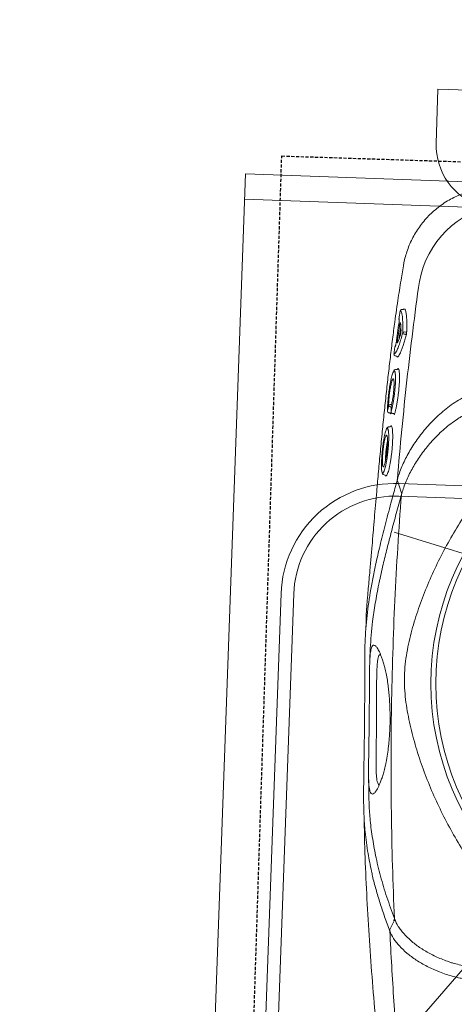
# Model space of a CAD drawing. Header units: millimetres. Extents: x 256680 to 410391, y -77299 to -22623.
# Tile 146 of 202: x 349101 to 349272, y -26513 to -26124. Entities that reach past the tile are written whole.
import ezdxf

# ---------------------------------------------------------------- set-up
doc = ezdxf.new("R2010")
doc.units = ezdxf.units.MM
doc.header["$LTSCALE"] = 2.5
doc.linetypes.add('11aa1PB-bd$0$11aa1PB-af$0$TRATTEGGIATA', pattern=[0.75, 0.5, -0.25])
for name, color, linetype, lineweight in [('CKD Equipments', 252, 'Continuous', 0), ('EQUIPMENT', 210, 'Continuous', 0), ('HATCH LIGHT', 250, 'Continuous', 0), ('K Equipment', 30, 'Continuous', 9)]:
    doc.layers.add(name, color=color, linetype=linetype, lineweight=lineweight)
doc.layers.add('FAINTEQUIP', color=253, linetype='Continuous')

# ---------------------------------------------------------------- blocks, each defined once
blk = doc.blocks.new('H-WASH')
at = {"layer": 'CKD Equipments', "color": 4}
for p, q in [((-20, 0), (-20, -40)), ((20, 0), (-20, 0)), ((20, -1), (-20, -1)), ((-2.566, -16.927), (-13.624, -13.925)), ((-1.154, -19.688), (-13.719, -35.313))]:
    blk.add_line(p, q, dxfattribs=at)
for points in [[(-13.5, -38), (13.5, -38, 0.414214), (18, -33.5), (18, -16.5, 0.414214), (13.5, -12), (-13.5, -12, 0.414214), (-18, -16.5), (-18, -33.5, 0.414214)], [(-13.5, -37.5), (13.5, -37.5, 0.414214), (17.5, -33.5), (17.5, -16.5, 0.414214), (13.5, -12.5), (-13.5, -12.5, 0.414214), (-17.5, -16.5), (-17.5, -33.5, 0.414214)]]:
    blk.add_lwpolyline(points, format="xyb", close=True, dxfattribs=at)
blk = doc.blocks.new('G$C62143A14')
at = {"linetype": 'Continuous', "lineweight": 0}
for p, q in [((49.55, 386.51), (49, 381.81)), ((49.57, 386.5), (49.57, 386.51)), ((49.39, 369.29), (49.5, 369.31)), ((50.37, 369.67), (50.78, 369.47)), ((48.88, 368.7), (48.87, 368.69)), ((49.44, 362.37), (48.95, 357.79)), ((50.85, 360.49), (51.48, 360.49)), ((51.33, 359.64), (50.86, 359.63)), ((47.71, 350.93), (47.62, 350.94)), ((47.68, 350.93), (48.05, 350.9)), ((48.57, 345.63), (48.03, 345.57)), ((45.34, 329.13), (45.33, 329.04)), ((45.95, 328.38), (46.32, 328.34)), ((46.82, 328.73), (46.75, 328.33)), ((46.79, 328.96), (46.78, 328.89)), ((47.41, 328.22), (47.77, 328.17)), ((46.65, 322.92), (46.12, 322.87)), ((44.97, 303.8), (45.36, 303.77)), ((45.65, 303.41), (45.51, 303.55)), ((45.8, 303.47), (45.65, 303.41)), ((49.57, 299.48), (50.21, 302.26))]:
    blk.add_line(p, q, dxfattribs=at)
at = {"linetype": 'Continuous', "lineweight": 0, "flags": 128}
for points in [[(50.36, 301.27), (50.36, 301.27), (50.36, 301.27)], [(51.87, 297.29), (51.12, 299.29), (50.37, 301.26)], [(55.17, 128.13), (54.46, 126.47), (53.76, 124.81)]]:
    blk.add_lwpolyline(points, dxfattribs=at)
at = {"linetype": 'Continuous', "lineweight": 0}
for radius in [106.93, 105]:
    blk.add_circle((173.18, 226), radius, dxfattribs=at)
for centre, radius, start, end in [((93.4, 375.11), 37.74, 101.688, 171.5562), ((49.57, 368.62), 0.7, 105.1816, 173.5015), ((49.57, 368.62), 0.695, 105.2693, 173.8356), ((49.23, 365.55), 0.7, 173.3804, 218.7703), ((50.81, 359.83), 0.662, 86.742, 152.268), ((50.9, 360.34), 0.71, 196.8739, 266.2326), ((51.31, 359.28), 0.355, 16.969, 86.1806), ((51.49, 360.82), 0.331, 266.795, 332.1856), ((48.04, 354.42), 0.696, 128.4109, 174.5774), ((47.76, 351.62), 0.697, 174.0499, 258.4519), ((46.34, 331.01), 0.662, 90.4906, 162.5797), ((46.36, 331.4), 0.685, 195.9711, 268.143), ((46.03, 329.07), 0.7, 182.9235, 263.468), ((47.48, 328.91), 0.7, 181.8037, 263.5226), ((54.09, 128.97), 1.21, 326.4595, 358.5784)]:
    blk.add_arc(centre, radius, start, end, dxfattribs=at)
for points, knots in [([(79.19, 418.13), (79.18, 418.13), (78.27, 417.99), (76.52, 417.53), (73.94, 416.74), (71.43, 415.74), (68.99, 414.57), (66.56, 413.17), (64.18, 411.55), (61.88, 409.7), (59.76, 407.69), (57.83, 405.55), (56.09, 403.3), (54.54, 400.95), (53.19, 398.52), (52.04, 396.03), (51.09, 393.49), (50.34, 390.91), (49.81, 388.58), (49.62, 387.11), (49.54, 386.51)], [0, 0, 0, 0, 0.001134, 0.05921, 0.117416, 0.175724, 0.234114, 0.292568, 0.357035, 0.420781, 0.483687, 0.545808, 0.607185, 0.667848, 0.727816, 0.787098, 0.845698, 0.903609, 0.960817, 1, 1, 1, 1]), ([(48.93, 381.81), (48.6, 379.21), (47.9, 373.59), (47.04, 365.37), (46.3, 357.46), (45.69, 350.42), (45.11, 343.22), (44.57, 335.88), (44.05, 328.44), (43.55, 320.81), (43.08, 313.03), (42.64, 305.12), (42.26, 298.03), (41.95, 291.8), (41.68, 286.4), (41.42, 281.01), (41.15, 275.42), (40.92, 270.71), (40.72, 266.92), (40.56, 263.77), (40.38, 260.45), (40.21, 257.38), (40.08, 254.83), (39.98, 252.7), (39.9, 250.79), (39.84, 248.9), (39.83, 247.83), (39.91, 243.32)], [0, 0, 0, 0, 0.063316, 0.137046, 0.187379, 0.237747, 0.288072, 0.337874, 0.387718, 0.437523, 0.488782, 0.540075, 0.591317, 0.625909, 0.660493, 0.695746, 0.730982, 0.771161, 0.791716, 0.812265, 0.841912, 0.872106, 0.896195, 0.920292, 0.944907, 0.969526, 1, 1, 1, 1]), ([(50.21, 302.26), (50.81, 315.39), (51.6, 328.49), (53.06, 348.08), (53.59, 354.61), (54.76, 367.64), (55.39, 374.15), (56.07, 380.65)], [0, 0, 0, 0, 0.5, 0.5, 0.75, 0.75, 1, 1, 1, 1]), ([(50.1, 369.38), (50.05, 369.37), (49.84, 369.35), (49.64, 369.33), (49.5, 369.31)], [0, 0, 0, 0, 0.205831, 1, 1, 1, 1]), ([(50.29, 369.5), (50.29, 369.5), (50.29, 369.5), (50.29, 369.49), (50.28, 369.48), (50.23, 369.43), (50.15, 369.38), (50.1, 369.38), (50.1, 369.38)], [0, 0, 0, 0, 0.014276, 0.209132, 0.380371, 0.579352, 0.841929, 1, 1, 1, 1]), ([(50.29, 369.5), (50.3, 369.54), (50.33, 369.64), (50.35, 369.66), (50.37, 369.67)], [0, 0, 0, 0, 0.370215, 1, 1, 1, 1]), ([(50.78, 369.47), (50.91, 369.23), (51.16, 368.75), (51.45, 367.18), (51.6, 365.66), (51.7, 364.15), (51.76, 362.77), (51.78, 361.37), (51.79, 360.67)], [0, 0, 0, 0, 0.21968, 0.439192, 0.658685, 0.696773, 0.849384, 1, 1, 1, 1]), ([(48.88, 368.7), (48.82, 368.23), (48.77, 367.77), (48.72, 367.3), (48.66, 366.75), (48.59, 366.19), (48.53, 365.63)], [0, 0, 0, 0, 0.002, 0.002, 0.002, 0.004411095, 0.004411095, 0.004411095, 0.004411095]), ([(48.64, 365.54), (48.66, 365.53), (48.67, 365.47), (48.69, 365.36), (48.69, 365.31), (48.69, 365.21), (48.69, 365.15), (48.69, 365.02), (48.69, 364.96), (48.68, 364.81), (48.68, 364.74), (48.66, 364.5), (48.65, 364.33), (48.63, 364.16)], [0, 0, 0, 0, 0.25, 0.25, 0.375, 0.375, 0.5, 0.5, 0.625, 0.625, 0.75, 0.75, 1, 1, 1, 1]), ([(49.6, 367.67), (49.59, 367.74), (49.53, 368), (49.39, 368.32), (49.17, 368.7), (48.97, 368.7), (48.88, 368.7)], [0, 0, 0, 0, 0.074197, 0.28708, 0.641001, 1, 1, 1, 1]), ([(50.22, 360.13), (50.21, 360.96), (50.19, 362.64), (50.06, 364.8), (49.87, 366.58), (49.69, 367.32), (49.6, 367.67)], [0, 0, 0, 0, 0.240852, 0.487107, 0.75984, 1, 1, 1, 1]), ([(48.27, 357.44), (48.32, 357.9), (48.37, 358.37), (48.42, 358.83), (48.56, 360.13), (48.7, 361.42), (48.84, 362.72)], [0, 0, 0, 0, 0.002, 0.002, 0.002, 0.00758254, 0.00758254, 0.00758254, 0.00758254]), ([(48.84, 362.72), (48.86, 362.83), (48.87, 362.94), (48.9, 363.16), (48.92, 363.26), (48.95, 363.45), (48.97, 363.55), (49.01, 363.71), (49.02, 363.78), (49.08, 363.96), (49.11, 364.04), (49.16, 364.08), (49.17, 364.08), (49.2, 364.05), (49.21, 364.03), (49.21, 363.99)], [0, 0, 0, 0, 0.125, 0.125, 0.25, 0.25, 0.375, 0.375, 0.5, 0.5, 0.75, 0.75, 0.875, 0.875, 1, 1, 1, 1]), ([(49.21, 363.99), (49.25, 363.83), (49.29, 363.65), (49.35, 363.26), (49.38, 363.04), (49.45, 362.33), (49.49, 361.79), (49.52, 361.18)], [0, 0, 0, 0, 0.25, 0.25, 0.5, 0.5, 1, 1, 1, 1]), ([(48.01, 352.76), (48.15, 353.07), (48.49, 353.78), (49.05, 355.5), (49.64, 357.64), (50.03, 359.3), (50.22, 360.13)], [0, 0, 0, 0, 0.220226, 0.504612, 0.749666, 1, 1, 1, 1]), ([(51.65, 359.39), (51.61, 359.21), (51.57, 359.04), (51.49, 358.69), (51.37, 358.18), (51.25, 357.69), (51.02, 356.75), (50.86, 356.15), (50.56, 355.04), (50.4, 354.53), (50.1, 353.57), (49.95, 353.14), (49.52, 351.99), (49.25, 351.42), (48.94, 350.94), (48.88, 350.86), (48.76, 350.72), (48.7, 350.66), (48.53, 350.54), (48.43, 350.5), (48.33, 350.52)], [0, 0, 0, 0, 0.03125, 0.03125, 0.0625, 0.125, 0.125, 0.25, 0.25, 0.375, 0.375, 0.5, 0.5, 0.75, 0.75, 0.8125, 0.8125, 0.875, 0.875, 1, 1, 1, 1]), ([(49.3, 359.08), (49.22, 358.75), (49.13, 358.45), (48.97, 357.88), (48.89, 357.61), (48.66, 356.87), (48.5, 356.46), (48.36, 356.13)], [0, 0, 0, 0, 0.25, 0.25, 0.5, 0.5, 1, 1, 1, 1]), ([(49.52, 361.18), (49.52, 361.11), (49.52, 361.04), (49.52, 360.88), (49.52, 360.79), (49.51, 360.61), (49.5, 360.52), (49.49, 360.32), (49.48, 360.23), (49.46, 360.03), (49.45, 359.93), (49.42, 359.74), (49.41, 359.64), (49.38, 359.46), (49.36, 359.38), (49.33, 359.22), (49.31, 359.14), (49.3, 359.08)], [0, 0, 0, 0, 0.125, 0.125, 0.25, 0.25, 0.375, 0.375, 0.5, 0.5, 0.625, 0.625, 0.75, 0.75, 0.875, 0.875, 1, 1, 1, 1]), ([(51.79, 360.67), (51.79, 360.58), (51.79, 360.47), (51.77, 360.25), (51.76, 360.14), (51.74, 359.91), (51.72, 359.79), (51.69, 359.58), (51.67, 359.48), (51.65, 359.39)], [0, 0, 0, 0, 0.25, 0.25, 0.5, 0.5, 0.75, 0.75, 1, 1, 1, 1]), ([(47.35, 354.48), (47.3, 354.02), (47.25, 353.55), (47.21, 353.09), (47.16, 352.63), (47.11, 352.16), (47.07, 351.7)], [0, 0, 0, 0, 0.002, 0.002, 0.002, 0.003999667, 0.003999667, 0.003999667, 0.003999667]), ([(47.76, 355.99), (47.74, 355.82), (47.72, 355.65), (47.69, 355.41), (47.68, 355.33), (47.65, 355.19), (47.64, 355.12), (47.61, 354.99), (47.6, 354.93), (47.57, 354.82), (47.56, 354.77), (47.52, 354.65), (47.5, 354.6), (47.48, 354.58)], [0, 0, 0, 0, 0.25, 0.25, 0.375, 0.375, 0.5, 0.5, 0.625, 0.625, 0.75, 0.75, 1, 1, 1, 1]), ([(48.36, 356.13), (48.33, 356.05), (48.29, 356.03), (48.26, 356.07), (48.25, 356.1), (48.23, 356.17), (48.22, 356.23), (48.22, 356.36), (48.21, 356.43), (48.21, 356.6), (48.22, 356.69), (48.22, 356.89), (48.23, 357), (48.25, 357.22), (48.26, 357.33), (48.27, 357.44)], [0, 0, 0, 0, 0.25, 0.25, 0.375, 0.375, 0.5, 0.5, 0.625, 0.625, 0.75, 0.75, 0.875, 0.875, 1, 1, 1, 1]), ([(47.07, 351.7), (47.19, 351.73), (47.44, 351.79), (47.76, 352.19), (47.97, 352.67), (48.01, 352.76)], [0, 0, 0, 0, 0.4433, 0.896253, 1, 1, 1, 1]), ([(48.05, 350.9), (48.08, 350.89), (48.15, 350.88), (48.22, 350.82), (48.27, 350.76), (48.29, 350.71), (48.29, 350.69), (48.29, 350.69), (48.29, 350.69)], [0, 0, 0, 0, 0.175463, 0.400939, 0.589495, 0.747071, 0.890518, 1, 1, 1, 1]), ([(48.33, 350.52), (48.33, 350.53), (48.31, 350.55), (48.29, 350.61), (48.29, 350.69), (48.29, 350.69)], [0, 0, 0, 0, 0.3650586, 0.9797373, 1, 1, 1, 1]), ([(48.74, 345.83), (48.76, 345.86), (48.87, 345.99), (49, 345.97), (49.09, 345.79), (49.13, 345.73)], [0, 0, 0, 0, 0.160118, 0.714475, 1, 1, 1, 1]), ([(47.01, 344.4), (46.98, 344.33), (46.88, 344.11), (46.69, 343.49), (46.46, 342.54), (46.24, 341.39), (46.03, 340.08), (45.84, 338.67), (45.67, 337.16), (45.53, 335.62), (45.42, 334.09), (45.34, 332.62), (45.3, 331.25), (45.3, 330.07), (45.32, 329.43), (45.34, 329.13)], [0, 0, 0, 0, 0.034967, 0.11668, 0.198521, 0.28284, 0.363401, 0.446271, 0.52675, 0.609595, 0.689692, 0.772207, 0.85087, 0.93183, 1, 1, 1, 1]), ([(46.79, 328.96), (46.87, 329.3), (47.03, 330), (47.26, 331.25), (47.48, 332.65), (47.66, 334.12), (47.82, 335.66), (47.94, 337.19), (48.02, 338.69), (48.07, 340.09), (48.07, 341.38), (48.03, 342.5), (47.95, 343.44), (47.87, 344.05), (47.8, 344.27), (47.79, 344.33)], [0, 0, 0, 0, 0.081121, 0.164592, 0.245691, 0.329206, 0.409093, 0.49132, 0.570813, 0.652715, 0.73066, 0.81084, 0.889237, 0.969944, 1, 1, 1, 1]), ([(48.03, 345.57), (47.98, 345.55), (47.79, 345.55), (47.54, 345.37), (47.32, 345.13), (47.17, 344.9), (47.09, 344.69), (47.01, 344.4)], [0, 0, 0, 0, 0.085263, 0.298133, 0.53129, 0.85157, 1, 1, 1, 1]), ([(47.79, 344.33), (47.76, 344.44), (47.68, 344.73), (47.54, 344.94), (47.34, 344.96), (47.17, 344.77), (47.05, 344.49), (47.01, 344.4)], [0, 0, 0, 0, 0.142974, 0.381895, 0.621008, 0.867279, 1, 1, 1, 1]), ([(49.13, 345.73), (49.16, 345.68), (49.25, 345.55), (49.38, 345.02), (49.51, 344.18), (49.59, 343.09), (49.63, 341.8), (49.62, 340.35), (49.57, 338.78), (49.47, 337.13), (49.34, 335.45), (49.17, 333.78), (48.96, 332.16), (48.73, 330.64), (48.47, 329.22), (48.28, 328.43), (48.19, 328.03)], [0, 0, 0, 0, 0.036944, 0.111064, 0.185167, 0.25898, 0.332797, 0.405887, 0.478972, 0.551758, 0.624553, 0.69822, 0.771885, 0.845998, 0.920119, 1, 1, 1, 1]), ([(48.57, 345.63), (48.57, 345.63), (48.63, 345.76), (48.69, 345.8), (48.74, 345.83)], [0, 0, 0, 0, 0.031421, 1, 1, 1, 1]), ([(45.71, 331.21), (45.69, 331.75), (45.67, 332.78), (45.76, 334.81), (45.94, 336.87), (46.19, 338.84), (46.49, 340.42), (46.71, 341.33), (46.82, 341.49), (46.83, 341.5)], [0, 0, 0, 0, 0.170858, 0.332147, 0.492014, 0.656195, 0.819988, 0.986588, 1, 1, 1, 1]), ([(47.35, 341.5), (47.4, 341.27), (47.51, 340.77), (47.56, 339.28), (47.52, 337.42), (47.37, 335.36), (47.13, 333.35), (46.9, 331.99), (46.76, 331.38), (46.73, 331.23)], [0, 0, 0, 0, 0.140566, 0.301933, 0.463305, 0.622013, 0.785773, 0.94855, 1, 1, 1, 1]), ([(46.83, 341.5), (46.92, 341.67), (47.11, 342.02), (47.29, 341.92), (47.35, 341.55), (47.35, 341.5)], [0, 0, 0, 0, 0.4462454, 0.9349282, 1, 1, 1, 1]), ([(50.2, 302.21), (50.41, 303.06), (50.64, 303.91), (51.18, 305.63), (51.48, 306.49), (52.46, 309.06), (53.22, 310.78), (54.96, 314.19), (55.94, 315.9), (57.56, 318.43), (58.13, 319.28), (59.03, 320.54), (59.34, 320.96), (59.96, 321.8), (60.29, 322.21), (61.93, 324.29), (63.33, 325.9), (66.37, 329.01), (68, 330.49), (70.64, 332.59), (71.56, 333.27), (73.48, 334.56), (74.47, 335.17), (76.51, 336.3), (77.56, 336.82), (79.2, 337.51), (79.75, 337.73), (80.6, 338.03), (80.88, 338.13), (81.46, 338.31), (81.75, 338.4), (82.04, 338.48)], [0, 0, 0, 0, 0.0625, 0.0625, 0.125, 0.125, 0.25, 0.25, 0.375, 0.375, 0.4375, 0.4375, 0.46875, 0.46875, 0.5, 0.5, 0.625, 0.625, 0.75, 0.75, 0.8125, 0.8125, 0.875, 0.875, 0.9375, 0.9375, 0.96875, 0.96875, 0.984375, 0.984375, 1, 1, 1, 1]), ([(45.34, 329.13), (45.4, 329.49), (45.46, 329.84), (45.52, 330.2), (45.58, 330.54), (45.64, 330.87), (45.71, 331.21)], [0, 0, 0, 0, 0.002000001, 0.002000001, 0.002000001, 0.003901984, 0.003901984, 0.003901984, 0.003901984]), ([(46.33, 331.68), (46.41, 331.68), (46.49, 331.68), (46.57, 331.68), (46.69, 331.69), (46.81, 331.69), (46.83, 331.69)], [0.0007933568, 0.0007933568, 0.0007933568, 0.0007933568, 0.0011395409, 0.0011395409, 0.0011395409, 0.0016472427, 0.0016472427, 0.0016472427, 0.0016472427]), ([(46.74, 330.72), (46.69, 330.72), (46.56, 330.72), (46.42, 330.72), (46.34, 330.72)], [0, 0, 0, 0, 0.397181, 1, 1, 1, 1]), ([(46.73, 331.23), (46.74, 330.87), (46.75, 330.51), (46.76, 330.15), (46.77, 329.75), (46.78, 329.36), (46.79, 328.96)], [0, 0, 0, 0, 0.002000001, 0.002000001, 0.002000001, 0.004171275, 0.004171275, 0.004171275, 0.004171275]), ([(81.91, 331.3), (81.36, 331.14), (80.83, 330.96), (79.77, 330.57), (79.26, 330.35), (77.73, 329.68), (76.75, 329.18), (75.33, 328.37), (74.86, 328.09), (73.94, 327.5), (73.48, 327.2), (72.15, 326.27), (71.29, 325.63), (68.84, 323.63), (67.32, 322.21), (64.5, 319.27), (63.18, 317.74), (60.74, 314.58), (59.62, 312.99), (57.58, 309.77), (56.66, 308.15), (55.43, 305.71), (55.04, 304.9), (54.31, 303.27), (53.97, 302.45), (53.04, 300), (52.53, 298.38), (52.13, 296.78)], [0, 0, 0, 0, 0.03125, 0.03125, 0.0625, 0.0625, 0.125, 0.125, 0.15625, 0.15625, 0.1875, 0.1875, 0.25, 0.25, 0.375, 0.375, 0.5, 0.5, 0.625, 0.625, 0.75, 0.75, 0.8125, 0.8125, 0.875, 0.875, 1, 1, 1, 1]), ([(46.32, 328.34), (46.36, 328.33), (46.44, 328.31), (46.52, 328.25), (46.56, 328.19), (46.57, 328.18), (46.57, 328.17), (46.57, 328.17), (46.57, 328.16)], [0, 0, 0, 0, 0.254985, 0.463826, 0.637296, 0.783337, 0.926867, 1, 1, 1, 1]), ([(46.75, 328.33), (46.73, 328.23), (46.71, 328.14), (46.67, 328.01), (46.66, 327.97), (46.63, 327.96), (46.62, 327.96), (46.61, 327.98), (46.6, 327.99), (46.59, 328.04), (46.58, 328.07), (46.58, 328.14), (46.58, 328.15), (46.57, 328.16)], [0, 0, 0, 0, 0.25, 0.25, 0.5, 0.5, 0.625, 0.625, 0.75, 0.75, 0.875, 0.875, 1, 1, 1, 1]), ([(47.77, 328.17), (47.78, 328.17), (47.82, 328.17), (47.9, 328.14), (47.97, 328.08), (48.01, 328.02), (48.01, 328), (48.01, 327.99), (48.01, 327.99)], [0, 0, 0, 0, 0.005493, 0.289143, 0.515025, 0.705708, 0.87243, 1, 1, 1, 1]), ([(48.19, 328.03), (48.18, 327.98), (48.15, 327.87), (48.1, 327.78), (48.05, 327.81), (48.02, 327.89), (48.01, 327.98), (48.01, 327.99)], [0, 0, 0, 0, 0.170931, 0.43557, 0.700344, 0.964272, 1, 1, 1, 1]), ([(46.12, 322.87), (46.08, 322.84), (45.89, 322.85), (45.64, 322.67), (45.42, 322.43), (45.27, 322.2), (45.19, 321.99), (45.11, 321.69)], [0, 0, 0, 0, 0.0760045, 0.2920195, 0.5221541, 0.8303026, 1, 1, 1, 1]), ([(47.15, 323.14), (47.22, 323.01), (47.36, 322.78), (47.52, 322.03), (47.64, 321.1), (47.73, 319.94), (47.78, 318.6), (47.78, 317.11), (47.75, 315.53), (47.67, 313.89), (47.55, 312.24), (47.4, 310.61), (47.22, 309.05), (47.01, 307.61), (46.77, 306.32), (46.53, 305.23), (46.28, 304.37), (46.03, 303.74), (45.88, 303.56), (45.8, 303.47)], [0, 0, 0, 0, 0.066966, 0.12566, 0.184351, 0.242449, 0.30055, 0.358196, 0.415842, 0.473121, 0.530398, 0.588231, 0.646066, 0.704525, 0.762985, 0.822038, 0.881088, 0.940546, 1, 1, 1, 1]), ([(46.65, 322.92), (46.66, 322.94), (46.72, 323.08), (46.78, 323.12), (46.83, 323.14)], [0, 0, 0, 0, 0.269637, 1, 1, 1, 1]), ([(46.83, 323.14), (46.86, 323.17), (46.97, 323.31), (47.07, 323.21), (47.15, 323.14)], [0, 0, 0, 0, 0.258674, 1, 1, 1, 1]), ([(45.11, 321.69), (45.09, 321.64), (45, 321.45), (44.84, 320.86), (44.63, 319.96), (44.44, 318.85), (44.25, 317.58), (44.09, 316.19), (43.95, 314.73), (43.84, 313.22), (43.76, 311.73), (43.71, 310.29), (43.69, 308.94), (43.71, 307.72), (43.77, 306.65), (43.85, 305.81), (43.93, 305.27), (43.99, 305.12), (44, 305.09)], [0, 0, 0, 0, 0.023226, 0.092931, 0.162639, 0.232676, 0.302714, 0.372201, 0.441684, 0.510683, 0.579678, 0.648044, 0.716408, 0.784299, 0.852186, 0.919822, 0.987451, 1, 1, 1, 1]), ([(44.19, 307.56), (44.18, 307.58), (44.1, 307.78), (44.03, 308.8), (43.99, 310.49), (44.06, 312.55), (44.21, 314.67), (44.44, 316.66), (44.72, 318.23), (44.92, 319.03), (45.02, 319.2), (45.03, 319.21)], [0, 0, 0, 0, 0.015121, 0.155418, 0.294804, 0.433435, 0.572075, 0.71203, 0.853105, 0.994782, 1, 1, 1, 1]), ([(45.51, 319.2), (45.57, 319.04), (45.69, 318.64), (45.79, 317.29), (45.81, 315.44), (45.72, 313.35), (45.53, 311.24), (45.28, 309.37), (44.99, 307.95), (44.8, 307.52), (44.72, 307.33)], [0, 0, 0, 0, 0.0984, 0.230543, 0.361452, 0.492139, 0.623641, 0.756097, 0.8899, 1, 1, 1, 1]), ([(44.77, 305.11), (44.81, 305.22), (44.93, 305.5), (45.13, 306.21), (45.35, 307.2), (45.55, 308.37), (45.74, 309.69), (45.91, 311.11), (46.04, 312.6), (46.14, 314.11), (46.21, 315.58), (46.24, 316.99), (46.22, 318.29), (46.18, 319.46), (46.1, 320.44), (46, 321.18), (45.92, 321.48), (45.89, 321.6)], [0, 0, 0, 0, 0.045419, 0.115839, 0.186799, 0.257754, 0.32863, 0.399501, 0.469663, 0.539816, 0.608957, 0.678085, 0.746838, 0.815591, 0.884388, 0.95319, 1, 1, 1, 1]), ([(45.03, 319.21), (45.08, 319.31), (45.23, 319.62), (45.41, 319.65), (45.5, 319.28), (45.51, 319.2)], [0, 0, 0, 0, 0.294516, 0.862877, 1, 1, 1, 1]), ([(45.89, 321.6), (45.87, 321.66), (45.81, 321.92), (45.67, 322.18), (45.47, 322.26), (45.28, 322.08), (45.16, 321.8), (45.11, 321.69)], [0, 0, 0, 0, 0.074975, 0.308763, 0.600633, 0.840221, 1, 1, 1, 1]), ([(45.26, 309.38), (45.24, 309.62), (45.2, 310.29), (45.23, 311.82), (45.32, 313.71), (45.49, 315.53), (45.65, 316.8), (45.75, 317.23), (45.77, 317.32)], [0, 0, 0, 0, 0.1171914, 0.3236173, 0.5316923, 0.7421657, 0.9517971, 1, 1, 1, 1]), ([(44.47, 307), (44.44, 307.01), (44.33, 307.03), (44.25, 307.33), (44.19, 307.56)], [0, 0, 0, 0, 0.26459, 1, 1, 1, 1]), ([(44.72, 307.33), (44.7, 307.27), (44.61, 307.01), (44.53, 307.01), (44.47, 307)], [0, 0, 0, 0, 0.212645, 1, 1, 1, 1]), ([(44, 305.09), (44.04, 304.8), (44.09, 304.57), (44.21, 304.32), (44.42, 304.02), (44.64, 303.9), (44.97, 303.8)], [0, 0, 0, 0, 0.150992, 0.540293, 0.796534, 1, 1, 1, 1]), ([(44, 305.09), (44.04, 304.95), (44.14, 304.63), (44.26, 304.57), (44.32, 304.54)], [0, 0, 0, 0, 0.453626, 1, 1, 1, 1]), ([(44.32, 304.54), (44.44, 304.58), (44.58, 304.62), (44.74, 305.04), (44.77, 305.11)], [0, 0, 0, 0, 0.8365957, 1, 1, 1, 1]), ([(45.51, 303.55), (45.47, 303.56), (45.41, 303.59), (45.37, 303.74), (45.36, 303.77)], [0, 0, 0, 0, 0.735294, 1, 1, 1, 1]), ([(45.6, 147.31), (45.02, 149.63), (44.08, 153.42), (43.14, 158.58), (42.52, 162.49), (42.07, 166.08), (41.78, 169.32), (41.57, 172.51), (41.43, 175.54), (41.32, 178.54), (41.24, 181.43), (41.18, 184.13), (41.11, 187.04), (41.05, 190.57), (40.96, 194.84), (40.86, 199.86), (40.72, 205.12), (40.58, 210.4), (40.42, 215.41), (40.27, 220), (40.12, 224.07), (39.98, 227.69), (39.87, 230.87), (39.8, 233.7), (39.73, 239.01), (39.98, 246.66), (40.84, 255.43), (41.86, 262.6), (42.9, 268.77), (44.25, 275.81), (46, 283.98), (47.78, 291.81), (49.04, 297.24), (49.57, 299.48)], [0, 0, 0, 0, 0.0593635, 0.0971043, 0.1348438, 0.1667324, 0.198607, 0.2201848, 0.2417788, 0.2633349, 0.278122, 0.2929063, 0.3080418, 0.3231723, 0.3441056, 0.3655953, 0.3864814, 0.4080077, 0.4295299, 0.4486306, 0.4683357, 0.4884205, 0.5086324, 0.5289688, 0.5492243, 0.6333183, 0.7152132, 0.756242, 0.7972696, 0.8516973, 0.906117, 0.9611972, 1, 1, 1, 1]), ([(50.2, 302.21), (50.19, 302.14), (50.18, 302.06), (50.17, 301.89), (50.18, 301.81), (50.21, 301.64), (50.23, 301.56), (50.28, 301.41), (50.32, 301.34), (50.36, 301.27)], [0, 0, 0, 0, 0.25, 0.25, 0.5, 0.5, 0.75, 0.75, 1, 1, 1, 1]), ([(50.2, 302.21), (50.2, 302.22), (50.2, 302.22), (50.21, 302.23), (50.21, 302.24), (50.21, 302.25), (50.21, 302.26)], [0, 0, 0, 0, 0.00003361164, 0.00003361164, 0.00003361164, 0.00009841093, 0.00009841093, 0.00009841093, 0.00009841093]), ([(52.02, 296.33), (51.42, 293.79), (50.23, 288.7), (48.59, 281.61), (47.1, 274.85), (45.67, 268), (44.9, 263.56), (44.47, 261.16)], [0, 0, 0, 0, 0.192621, 0.385484, 0.57846, 0.771235, 1, 1, 1, 1]), ([(55.29, 128.94), (54.17, 142.82), (53.27, 156.72), (51.87, 184.59), (51.39, 198.55), (50.98, 219.52), (50.9, 226.52), (50.84, 240.51), (50.86, 247.5), (51.08, 268.46), (51.45, 282.4), (52.02, 296.33)], [0, 0, 0, 0, 0.25, 0.25, 0.5, 0.5, 0.625, 0.625, 0.75, 0.75, 1, 1, 1, 1]), ([(81.21, 156.98), (79.47, 159.59), (77.81, 162.21), (74.65, 167.51), (73.14, 170.18), (70.29, 175.58), (68.94, 178.31), (66.39, 183.83), (65.2, 186.62), (62.96, 192.26), (61.93, 195.1), (60.52, 199.39), (60.07, 200.83), (59.22, 203.72), (58.82, 205.17), (58.08, 208.1), (57.73, 209.57), (57.1, 212.54), (56.82, 214.04), (56.34, 217.05), (56.15, 218.57), (55.94, 220.88), (55.88, 221.66), (55.82, 222.82), (55.8, 223.21), (55.78, 224), (55.77, 224.39), (55.75, 226.36), (55.8, 227.92), (56.02, 230.99), (56.19, 232.52), (56.6, 235.54), (56.85, 237.04), (57.42, 240.02), (57.73, 241.5), (58.42, 244.43), (58.79, 245.89), (59.57, 248.78), (59.98, 250.22), (61.29, 254.51), (62.26, 257.35), (65.39, 265.8), (67.81, 271.36), (71.95, 279.63), (73.4, 282.35), (76.46, 287.74), (78.07, 290.4), (79.75, 293.03)], [0, 0, 0, 0, 0.0625, 0.0625, 0.125, 0.125, 0.1875, 0.1875, 0.25, 0.25, 0.3125, 0.3125, 0.34375, 0.34375, 0.375, 0.375, 0.40625, 0.40625, 0.4375, 0.4375, 0.46875, 0.46875, 0.484375, 0.484375, 0.492187, 0.492187, 0.5, 0.5, 0.53125, 0.53125, 0.5625, 0.5625, 0.59375, 0.59375, 0.625, 0.625, 0.65625, 0.65625, 0.6875, 0.6875, 0.75, 0.75, 0.875, 0.875, 0.9375, 0.9375, 1, 1, 1, 1]), ([(44.47, 261.16), (44.44, 260.98), (43.93, 258.18), (43.23, 253.09), (42.27, 244.62), (41.92, 237.77), (41.88, 232.66), (41.9, 230.93), (41.91, 230.14)], [0, 0, 0, 0, 0.016162, 0.250764, 0.485322, 0.836539, 0.925214, 1, 1, 1, 1]), ([(42.51, 207.1), (42.47, 208.53), (42.43, 209.94), (42.38, 211.68), (42.37, 212.02), (42.35, 212.71), (42.34, 213.05), (42.31, 214.05), (42.29, 214.71), (42.25, 215.99), (42.23, 216.62), (42.2, 217.54), (42.19, 217.85), (42.17, 218.45), (42.16, 218.74), (42.12, 220.18), (42.08, 221.26), (42.04, 222.76), (42.02, 223.24), (41.99, 224.18), (41.98, 224.63), (41.95, 225.92), (41.93, 226.71), (41.91, 228.15), (41.9, 228.82), (41.9, 229.73), (41.9, 230.03), (41.91, 230.59), (41.91, 230.86), (41.94, 232.14), (41.98, 232.98), (42.12, 234.36), (42.22, 234.91), (42.39, 235.55), (42.46, 235.73), (42.56, 235.96), (42.6, 236.03), (42.68, 236.16), (42.72, 236.22), (42.93, 236.46), (43.12, 236.55), (43.54, 236.51), (43.78, 236.38), (44.29, 235.92), (44.57, 235.59), (45.17, 234.68), (45.49, 234.11), (45.93, 233.22), (46.01, 233.03), (46.19, 232.64), (46.28, 232.43), (46.55, 231.79), (46.73, 231.32), (47.11, 230.3), (47.3, 229.74), (47.69, 228.53), (47.89, 227.87), (48.28, 226.45), (48.47, 225.69), (48.86, 224.02), (49.05, 223.12), (49.33, 221.64), (49.42, 221.13), (49.59, 220.08), (49.68, 219.53), (49.84, 218.41), (49.92, 217.83), (50.04, 216.92), (50.07, 216.61), (50.15, 215.99), (50.18, 215.67), (50.35, 214.08), (50.46, 212.76), (50.59, 210.72), (50.63, 210.02), (50.68, 208.96), (50.7, 208.61), (50.72, 207.9), (50.73, 207.54), (50.76, 206.48), (50.77, 205.78), (50.78, 204.72), (50.78, 204.37), (50.78, 203.67), (50.77, 203.32), (50.75, 201.59), (50.71, 200.26), (50.62, 198.67), (50.6, 198.36), (50.56, 197.73), (50.54, 197.42), (50.47, 196.51), (50.42, 195.92), (50.26, 194.23), (50.14, 193.18), (49.94, 191.7), (49.87, 191.23), (49.73, 190.31), (49.65, 189.88), (49.43, 188.62), (49.27, 187.85), (48.95, 186.43), (48.79, 185.78), (48.55, 184.87), (48.46, 184.58), (48.3, 184.02), (48.22, 183.75), (47.82, 182.47), (47.5, 181.62), (46.89, 180.21), (46.6, 179.63), (46.18, 178.94), (46.04, 178.74), (45.78, 178.39), (45.65, 178.25), (45.28, 177.9), (45.05, 177.77), (44.63, 177.73), (44.44, 177.82), (44.09, 178.2), (43.94, 178.5), (43.73, 179.13), (43.66, 179.37), (43.57, 179.79), (43.54, 179.94), (43.48, 180.25), (43.46, 180.41), (43.32, 181.28), (43.24, 182.12), (43.14, 183.4), (43.12, 183.66), (43.09, 184.22), (43.07, 184.52), (43.03, 185.44), (43, 186.1), (42.95, 187.54), (42.93, 188.32), (42.89, 189.61), (42.88, 190.05), (42.86, 190.98), (42.85, 191.47), (42.82, 192.99), (42.79, 194.06), (42.76, 195.79), (42.75, 196.38), (42.73, 197.3), (42.72, 197.62), (42.71, 198.25), (42.7, 198.57), (42.67, 200.18), (42.64, 201.5), (42.6, 203.56), (42.58, 204.26), (42.54, 205.68), (42.53, 206.39), (42.51, 207.1)], [0, 0, 0, 0, 0.015625, 0.015625, 0.019531, 0.019531, 0.023438, 0.023438, 0.03125, 0.03125, 0.039063, 0.039063, 0.042969, 0.042969, 0.046875, 0.046875, 0.0625, 0.0625, 0.070313, 0.070313, 0.078125, 0.078125, 0.09375, 0.09375, 0.109375, 0.109375, 0.117188, 0.117188, 0.125, 0.125, 0.15625, 0.15625, 0.1875, 0.1875, 0.203125, 0.203125, 0.210938, 0.210938, 0.21875, 0.21875, 0.25, 0.25, 0.28125, 0.28125, 0.3125, 0.3125, 0.34375, 0.34375, 0.351563, 0.351563, 0.359375, 0.359375, 0.375, 0.375, 0.390625, 0.390625, 0.40625, 0.40625, 0.421875, 0.421875, 0.4375, 0.4375, 0.445313, 0.445313, 0.453125, 0.453125, 0.460938, 0.460938, 0.464844, 0.464844, 0.46875, 0.46875, 0.484375, 0.484375, 0.492188, 0.492188, 0.496094, 0.496094, 0.5, 0.5, 0.507813, 0.507813, 0.511719, 0.511719, 0.515625, 0.515625, 0.53125, 0.53125, 0.535156, 0.535156, 0.539063, 0.539063, 0.546875, 0.546875, 0.5625, 0.5625, 0.570313, 0.570313, 0.578125, 0.578125, 0.59375, 0.59375, 0.609375, 0.609375, 0.617188, 0.617188, 0.625, 0.625, 0.65625, 0.65625, 0.6875, 0.6875, 0.703125, 0.703125, 0.71875, 0.71875, 0.75, 0.75, 0.78125, 0.78125, 0.8125, 0.8125, 0.828125, 0.828125, 0.835938, 0.835938, 0.84375, 0.84375, 0.875, 0.875, 0.882812, 0.882812, 0.890625, 0.890625, 0.90625, 0.90625, 0.921875, 0.921875, 0.929687, 0.929687, 0.9375, 0.9375, 0.953125, 0.953125, 0.960937, 0.960937, 0.964844, 0.964844, 0.96875, 0.96875, 0.984375, 0.984375, 0.992187, 0.992187, 1, 1, 1, 1]), ([(46.04, 232.96), (45.93, 232.9), (45.82, 232.85), (45.71, 232.79), (45.71, 232.79), (45.71, 232.79), (45.71, 232.79), (45.67, 232.77), (45.51, 232.69), (45.3, 232.13), (45.07, 231.17), (44.91, 229.76), (44.83, 227.85), (44.82, 225.75), (44.86, 223.64), (44.91, 221.68), (44.99, 219.24), (45.09, 216.5), (45.19, 213.73), (45.27, 211.36), (45.34, 209.15), (45.38, 207.84), (45.4, 207.18)], [-0.090918, -0.090918, -0.090918, -0.090918, 0, 0, 0, 0, 0, 0, 0.026213, 0.13292, 0.239613, 0.348571, 0.457474, 0.569041, 0.626082, 0.683094, 0.752821, 0.824315, 0.874905, 0.926701, 0.963078, 1, 1, 1, 1]), ([(45.4, 207.18), (45.41, 206.59), (45.46, 205.05), (45.52, 202.55), (45.57, 200.53), (45.61, 198.49), (45.66, 196.45), (45.71, 194.08), (45.76, 192.07), (45.81, 190.38), (45.87, 188.87), (45.96, 187.09), (46.11, 185.27), (46.36, 183.45), (46.68, 182.18), (46.99, 181.84), (47.12, 181.69), (47.12, 181.69), (47.12, 181.69), (47.12, 181.69), (47.21, 181.59), (47.3, 181.49), (47.39, 181.39)], [0, 0, 0, 0, 0.032705, 0.086629, 0.142257, 0.153922, 0.215379, 0.27845, 0.333103, 0.387785, 0.444206, 0.500642, 0.614534, 0.729613, 0.886835, 1, 1, 1, 1, 1, 1, 1.078938, 1.078938, 1.078938, 1.078938]), ([(43.07, 184.68), (43.07, 184.53), (43.15, 182.23), (43.3, 180.03), (43.3, 180.03)], [0, 0, 0, 0, 0.065528, 1, 1, 1, 1]), ([(43.3, 180.03), (43.33, 179.79), (43.38, 177.87), (43.59, 174.53), (43.87, 171.14), (44.39, 166.79), (44.85, 163.44), (45.38, 160.95), (45.39, 160.92)], [0, 0, 0, 0, 0.1154515, 0.2827578, 0.4507086, 0.6182339, 0.994941, 1, 1, 1, 1]), ([(41.94, 167.57), (41.94, 167.57), (42.68, 152.71), (45.01, 126.11), (48.47, 94.08), (51.55, 73.04), (53.04, 62.85)], [0, 0, 0, 0, 0.128959, 0.425292, 0.721626, 1, 1, 1, 1]), ([(45.39, 160.92), (45.88, 158.49), (46.92, 153.33), (49.13, 145.42), (51.88, 137.43), (54.16, 131.77), (55.29, 128.94)], [0, 0, 0, 0, 0.2280042, 0.4853378, 0.7427349, 1, 1, 1, 1]), ([(53.63, 123.99), (52.87, 125.85), (51.36, 129.58), (49.35, 134.89), (47.59, 140.14), (46.3, 144.25), (45.74, 146.69), (45.6, 147.31)], [0, 0, 0, 0, 0.229832, 0.459678, 0.690029, 0.920378, 1, 1, 1, 1]), ([(55.17, 128.13), (55.17, 128.13), (55.17, 128.13), (55.17, 128.13), (55.17, 128.13), (55.17, 128.13), (55.17, 128.13), (55.14, 128.19), (55.12, 128.24), (55.09, 128.3)], [-0.00000006, -0.00000006, -0.00000006, -0.00000006, 0, 0, 0, 0.0000002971, 0.0000002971, 0.0000002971, 0.0005047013, 0.0005047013, 0.0005047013, 0.0005047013]), ([(55.37, 128.77), (55.77, 127.82), (56.29, 126.88), (57.25, 125.49), (57.6, 125.02), (58.16, 124.33), (58.36, 124.1), (58.77, 123.64), (58.98, 123.41), (60.06, 122.26), (61.03, 121.37), (63.18, 119.63), (64.35, 118.79), (66.28, 117.57), (66.95, 117.17), (68.32, 116.4), (69.03, 116.03), (71.21, 114.95), (72.74, 114.29), (75.17, 113.4), (76, 113.12), (77.28, 112.72), (77.71, 112.59), (78.58, 112.35), (79.02, 112.24), (81.23, 111.69), (83.05, 111.34), (84.93, 111.1)], [0, 0, 0, 0, 0.125, 0.125, 0.1875, 0.1875, 0.21875, 0.21875, 0.25, 0.25, 0.375, 0.375, 0.5, 0.5, 0.5625, 0.5625, 0.625, 0.625, 0.75, 0.75, 0.8125, 0.8125, 0.84375, 0.84375, 0.875, 0.875, 1, 1, 1, 1]), ([(53.63, 124.01), (53.62, 124.03), (53.61, 124.06), (53.6, 124.13), (53.6, 124.17), (53.6, 124.28), (53.61, 124.35), (53.64, 124.55), (53.69, 124.69), (53.76, 124.81)], [0, 0, 0, 0, 0.125, 0.125, 0.25, 0.25, 0.5, 0.5, 1, 1, 1, 1]), ([(85.05, 105.99), (84.8, 106.01), (84.55, 106.05), (84.06, 106.11), (83.81, 106.14), (83.07, 106.25), (82.58, 106.33), (81.12, 106.58), (80.17, 106.77), (77.36, 107.42), (75.56, 107.94), (73.39, 108.7), (72.96, 108.85), (72.11, 109.17), (71.69, 109.34), (70.45, 109.84), (69.65, 110.2), (67.32, 111.29), (65.86, 112.08), (63.81, 113.33), (63.15, 113.75), (61.9, 114.61), (61.3, 115.05), (59.59, 116.39), (58.56, 117.31), (57.41, 118.48), (57.19, 118.72), (56.76, 119.19), (56.55, 119.43), (55.96, 120.15), (55.59, 120.62), (54.58, 122.06), (54.04, 123.03), (53.63, 124.01)], [0, 0, 0, 0, 0.015625, 0.015625, 0.03125, 0.03125, 0.0625, 0.0625, 0.125, 0.125, 0.25, 0.25, 0.28125, 0.28125, 0.3125, 0.3125, 0.375, 0.375, 0.5, 0.5, 0.5625, 0.5625, 0.625, 0.625, 0.75, 0.75, 0.78125, 0.78125, 0.8125, 0.8125, 0.875, 0.875, 1, 1, 1, 1]), ([(59.43, 68.88), (58.27, 78.02), (57.21, 87.19), (55.28, 105.56), (54.41, 114.77), (53.63, 123.99)], [0, 0, 0, 0, 0.5, 0.5, 1, 1, 1, 1])]:
    blk.add_open_spline(points, degree=3, knots=knots, dxfattribs=at)
for points in [[(48.53, 365.63), (48.57, 365.61), (48.61, 365.59), (48.64, 365.54)], [(48.63, 364.16), (48.33, 361.44), (48.04, 358.72), (47.76, 355.99)], [(47.48, 354.58), (47.43, 354.53), (47.39, 354.5), (47.35, 354.48)], [(50.36, 301.27), (50.36, 301.27), (50.36, 301.27), (50.37, 301.26)], [(51.87, 297.29), (52.01, 297.13), (52.1, 296.95), (52.13, 296.78)], [(52.13, 296.78), (52.09, 296.63), (52.06, 296.48), (52.02, 296.33)], [(55.17, 128.13), (55.29, 128.33), (55.36, 128.55), (55.37, 128.77)], [(55.29, 128.94), (55.32, 128.88), (55.34, 128.83), (55.37, 128.77)], [(53.76, 124.81), (53.76, 124.81), (53.76, 124.81), (53.76, 124.81)], [(53.63, 123.99), (53.63, 124), (53.63, 124), (53.63, 124.01)]]:
    blk.add_open_spline(points, degree=3, dxfattribs=at)
at = {"layer": 'EQUIPMENT'}
blk.add_lwpolyline([(255.93, 413.33, 0.294125), (270.5, 436.14), (270.42, 457.48), (60.67, 456.7), (60.75, 435.36, 0.340822), (79.49, 411.25)], format="xyb", dxfattribs=at)
blk.add_lwpolyline([(255.93, 413.33, 0.294125), (270.5, 436.14), (270.42, 457.48), (60.67, 456.7), (60.75, 435.36, 0.340822), (79.49, 411.25)], format="xyb", dxfattribs=at)
blk.add_lwpolyline([(255.93, 413.33, 0.294125), (270.5, 436.14), (270.42, 457.48), (60.67, 456.7), (60.75, 435.36, 0.340822), (79.49, 411.25)], format="xyb", dxfattribs=at)
blk.add_lwpolyline([(255.93, 413.33, 0.294125), (270.5, 436.14), (270.42, 457.48), (60.67, 456.7), (60.75, 435.36, 0.340822), (79.49, 411.25)], format="xyb", dxfattribs=at)
blk.add_lwpolyline([(255.93, 413.33, 0.294125), (270.5, 436.14), (270.42, 457.48), (60.67, 456.7), (60.75, 435.36, 0.340822), (79.49, 411.25)], format="xyb", dxfattribs=at)
blk.add_lwpolyline([(255.93, 413.33, 0.294125), (270.5, 436.14), (270.42, 457.48), (60.67, 456.7), (60.75, 435.36, 0.340822), (79.49, 411.25)], format="xyb", dxfattribs=at)
blk.add_lwpolyline([(255.93, 413.33, 0.294125), (270.5, 436.14), (270.42, 457.48), (60.67, 456.7), (60.75, 435.36, 0.340822), (79.49, 411.25)], format="xyb", dxfattribs=at)
blk.add_lwpolyline([(255.93, 413.33, 0.294125), (270.5, 436.14), (270.42, 457.48), (60.67, 456.7), (60.75, 435.36, 0.340822), (79.49, 411.25)], format="xyb", dxfattribs=at)
at = {"layer": 'FAINTEQUIP', "color": 4, "linetype": '11aa1PB-bd$0$11aa1PB-af$0$TRATTEGGIATA'}
blk.add_lwpolyline([(337, 429.45), (338.5, 25.45), (1.5, 24.2), (0, 428.19), (337, 429.45)], dxfattribs=at)

msp = doc.modelspace()

# ---------------------------------------------------------------- hatches: boundary and pattern name
at = {"layer": 'HATCH LIGHT', "true_color": 0x636466}
h = msp.add_hatch(dxfattribs=at)
h.set_pattern_fill('ANSI32', color=251, scale=6)
h.set_pattern_definition([(45, (278504.94, -46725.026), (-40.411153, 40.411153), []), (45, (278531.88, -46725.026), (-40.411153, 40.411153), [])])
h.paths.add_polyline_path([(355647.78, -32589.97), (355453.84, -32638.82), (355635.38, -33359.69), (343082.73, -33359.58, -0.000263), (343068.2, -33559.58), (355891.99, -33559.7)])
h.paths.add_polyline_path([(343496.68, -25157.06), (343296.59, -25157.06, -0.011972), (342815.37, -34256.03), (343015.96, -34256.03, 0.01196)])
h.paths.add_polyline_path([(343480.3, -25697.6), (353159.24, -26046.56, 0.003501), (353653.31, -26800.64), (353820.94, -26691.53), (353270.83, -25850.46), (343486.54, -25497.7, -0.000262)])
h = msp.add_hatch(dxfattribs=at)
h.set_pattern_fill('ANSI36', color=251, scale=7)
h.set_pattern_definition([(45, (278504.942, -46725.026), (11.786586, 43.2174826), [55.5625, -11.1125, 0, -11.1125])])
h.paths.add_polyline_path([(349605.34, -26788.95), (350544.73, -26822.82), (350572.47, -26053.37), (353103.53, -26144.62), (353570.05, -26856.03), (353653.31, -26800.64, -0.003501), (353159.24, -26046.56), (350106.37, -25936.69, -0.403697), (350491.96, -26336.43, -1), (349691.96, -26336.43, -0.424809), (350106.37, -25936.69), (346273.84, -25798.4), (346270.24, -25898.26), (349633.08, -26019.5)])

# ---------------------------------------------------------------- block references
at = {"layer": 'CKD Equipments', "ltscale": 0.25, "rotation": 357.9373069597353}
msp.add_blockref('G$C62143A14', (349188.79, -26605.95), dxfattribs=at)
at = {"layer": 'K Equipment', "xscale": 10, "yscale": 10, "zscale": 10, "rotation": 357.9351876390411}
msp.add_blockref('H-WASH', (349389.78, -26192.28), dxfattribs=at)

doc.saveas('drawing.dxf')
